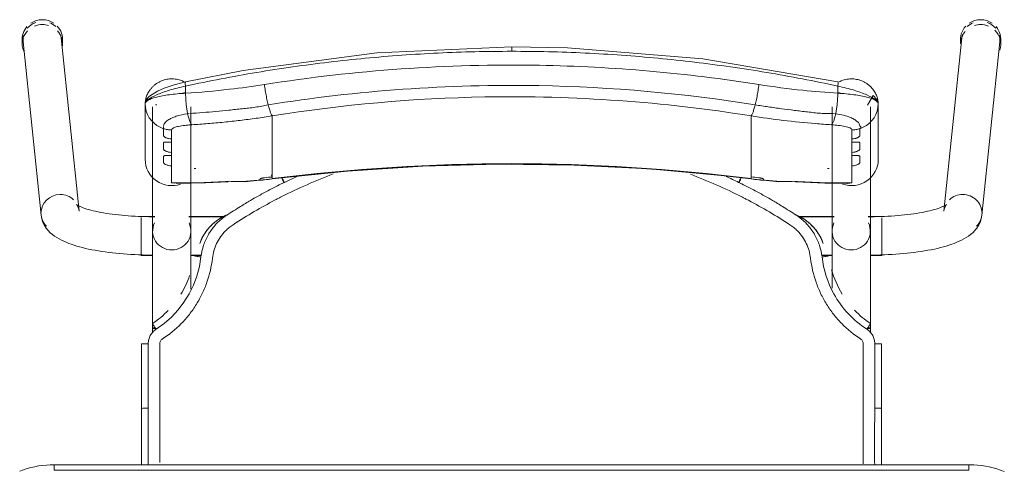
# Model space of a CAD drawing. Header units: metres. Extents: x 3 to 43.5, y -74 to -48.5.
# Tile 148 of 209: x 39.287 to 39.819, y -55.58 to -55.337. Entities that reach past the tile are written whole.
import ezdxf

# ---------------------------------------------------------------- set-up
doc = ezdxf.new("R2010")
doc.units = ezdxf.units.M
doc.layers.add('I-FURN', color=7, linetype='Continuous', lineweight=18)

# ---------------------------------------------------------------- blocks, each defined once
blk = doc.blocks.new('ConjuntoParaAlunoTamanho6 - CJA06_ConjuntoParaAlunoTamanho6-V16-1PAV - FRIGORÍFICA')
at = {"layer": 'I-FURN', "color": 253, "true_color": 0xaaaaaa}
for p, q in [((-0.2643, 0.29456), (-0.2643, 0.29197)), ((-0.2638, 0.29312), (-0.25413, 0.19969)), ((-0.23354, 0.20182), (-0.24321, 0.29526)), ((-0.24254, 0.29197), (-0.24254, 0.29456)), ((0.24321, 0.29526), (0.23354, 0.20182)), ((0.24254, 0.29456), (0.24254, 0.29197)), ((0.25413, 0.19969), (0.2638, 0.29312)), ((0.2643, 0.29197), (0.2643, 0.29456)), ((-0.1979, 0.25969), (-0.1979, 0.22964)), ((-0.19734, 0.2558), (-0.19665, 0.25395)), ((-0.19385, 0.25812), (-0.19385, 0.19097)), ((-0.19207, 0.25896), (-0.19202, 0.25906)), ((-0.19202, 0.25906), (-0.19192, 0.25949)), ((-0.17315, 0.19097), (-0.17315, 0.25812)), ((0.17315, 0.25812), (0.17315, 0.19097)), ((0.19385, 0.19097), (0.19385, 0.25812)), ((0.19685, 0.25395), (0.19754, 0.2558)), ((0.1981, 0.22964), (0.1981, 0.25969)), ((-0.19665, 0.25395), (-0.1957, 0.25221)), ((-0.1957, 0.25221), (-0.19451, 0.25062)), ((-0.17493, 0.25435), (-0.17437, 0.25441)), ((-0.12923, 0.2438), (-0.12923, 0.25317)), ((0.12943, 0.2438), (0.12943, 0.25317)), ((0.17457, 0.25441), (0.17513, 0.25435)), ((0.19471, 0.25062), (0.1959, 0.25221)), ((0.1959, 0.25221), (0.19685, 0.25395)), ((-0.18366, 0.24073), (-0.18366, 0.23904)), ((-0.12923, 0.24214), (-0.12923, 0.2438)), ((-0.12923, 0.24214), (-0.12923, 0.23653)), ((0.12943, 0.24214), (0.12943, 0.2438)), ((0.12943, 0.24214), (0.12943, 0.23653)), ((0.18386, 0.23904), (0.18386, 0.24073)), ((-0.12923, 0.23653), (-0.12923, 0.23486)), ((-0.12923, 0.23486), (-0.12923, 0.22925)), ((0.12943, 0.23653), (0.12943, 0.23486)), ((0.12943, 0.23486), (0.12943, 0.22925)), ((-0.18366, 0.23345), (-0.18366, 0.23176)), ((-0.12923, 0.22925), (-0.12923, 0.22759)), ((0.12943, 0.22759), (0.12943, 0.22925)), ((0.18386, 0.23176), (0.18386, 0.23345)), ((-0.18366, 0.22617), (-0.18366, 0.21701)), ((-0.12923, 0.22759), (-0.12923, 0.22197)), ((0.12943, 0.22759), (0.12943, 0.22197)), ((0.18386, 0.21701), (0.18386, 0.22617)), ((-0.14414, 0.21757), (-0.12926, 0.21915)), ((-0.12923, 0.22197), (-0.12923, 0.22031)), ((-0.11598, 0.22048), (-0.1227, 0.21732)), ((0.12943, 0.22031), (0.12943, 0.22197)), ((0.12946, 0.21915), (0.14434, 0.21757)), ((-0.18366, 0.21701), (-0.1818, 0.21679)), ((0.17944, 0.21689), (0.18173, 0.21678)), ((-0.19271, 0.19894), (-0.2, 0.19894)), ((-0.2, 0.19844), (-0.2, 0.19411)), ((-0.19271, 0.19879), (-0.19385, 0.19879)), ((-0.19385, 0.19879), (-0.19385, 0.19845)), ((-0.19385, 0.19845), (-0.19385, 0.19807)), ((-0.15474, 0.19894), (-0.17429, 0.19894)), ((-0.15494, 0.19879), (-0.17429, 0.19879)), ((0.17429, 0.19894), (0.15474, 0.19894)), ((0.17429, 0.19879), (0.15494, 0.19879)), ((0.2, 0.19894), (0.19271, 0.19894)), ((0.19385, 0.19879), (0.19271, 0.19879)), ((0.19385, 0.19845), (0.19385, 0.19879)), ((0.19385, 0.19764), (0.19385, 0.19845)), ((0.2, 0.1938), (0.2, 0.19814)), ((-0.2, 0.19393), (-0.2, 0.18575)), ((-0.19385, 0.19367), (-0.19385, 0.1916)), ((0.19385, 0.1916), (0.19385, 0.19367)), ((0.2, 0.18573), (0.2, 0.19364)), ((-0.19385, 0.18688), (-0.19385, 0.18582)), ((0.19385, 0.18582), (0.19385, 0.18688)), ((-0.2, 0.18573), (-0.2, 0.17922)), ((-0.19385, 0.18371), (-0.19385, 0.18582)), ((0.19385, 0.18371), (0.19385, 0.18582)), ((0.2, 0.17794), (0.2, 0.1856)), ((-0.2, 0.17916), (-0.2, 0.17794)), ((-0.2, 0.17794), (-0.19377, 0.17794)), ((-0.19385, 0.17809), (-0.19385, 0.17951)), ((-0.17323, 0.17794), (-0.1676, 0.17794)), ((-0.17268, 0.17809), (-0.16757, 0.17809)), ((0.16757, 0.17809), (0.17316, 0.17809)), ((0.1676, 0.17794), (0.17316, 0.17794)), ((0.19377, 0.17794), (0.2, 0.17794)), ((0.19385, 0.17809), (0.19385, 0.17951)), ((-0.19385, 0.13857), (-0.19385, 0.13643)), ((0.19385, 0.13604), (0.19385, 0.13857)), ((-0.19983, 0.13021), (-0.19982, 0.0953)), ((0.19983, 0.13021), (0.19982, 0.0953)), ((-0.19982, 0.06488), (-0.19982, 0.0953)), ((-0.19982, 0.0953), (-0.19982, 0.09529)), ((-0.19623, 0.09556), (-0.19738, 0.09554)), ((0.19982, 0.06497), (0.19982, 0.0953)), ((0.247, 0.06497), (-0.247, 0.06497)), ((-0.247, 0.06497), (-0.247, 0.06197)), ((0.247, 0.06497), (-0.247, 0.06497)), ((0.247, 0.06497), (0.247, 0.06197))]:
    blk.add_line(p, q, dxfattribs=at)
at = {"layer": 'I-FURN', "color": 253, "true_color": 0xaaaaaa, "flags": 128}
for points in [[(0.0001, 0.2904), (-0.07267, 0.28721), (-0.14486, 0.2777), (-0.17603, 0.27161)], [(0.17623, 0.27161), (0.10331, 0.28398), (0.03018, 0.28985), (0.0001, 0.2904)], [(-0.17603, 0.27161), (-0.18218, 0.26997), (-0.18761, 0.26812), (-0.19131, 0.26652), (-0.19557, 0.2639), (-0.19708, 0.26226), (-0.19765, 0.26113), (-0.1979, 0.25971)], [(-0.17607, 0.26928), (-0.17607, 0.26831), (-0.17607, 0.26734), (-0.17607, 0.26637), (-0.17607, 0.2654)], [(0.17627, 0.2654), (0.17627, 0.26637), (0.17627, 0.26734), (0.17627, 0.26831), (0.17627, 0.26928)], [(0.1981, 0.25971), (0.19792, 0.26092), (0.19739, 0.26208), (0.1954, 0.2642), (0.19227, 0.25896)], [(-0.1979, 0.24468), (-0.1979, 0.2522), (-0.1979, 0.25971)], [(-0.1979, 0.25969), (-0.19776, 0.25773), (-0.19734, 0.2558)], [(-0.1979, 0.25969), (-0.1979, 0.25218), (-0.1979, 0.24467), (-0.1979, 0.23715), (-0.1979, 0.22964)], [(0.19754, 0.2558), (0.19796, 0.25773), (0.1981, 0.25969)], [(0.1981, 0.25971), (0.1981, 0.2522), (0.1981, 0.24468)], [(0.1981, 0.22964), (0.1981, 0.23715), (0.1981, 0.24467), (0.1981, 0.25218), (0.1981, 0.25969)], [(-0.19451, 0.25062), (-0.19311, 0.2492), (-0.19152, 0.24799)], [(0.19172, 0.24799), (0.19331, 0.2492), (0.19471, 0.25062)], [(-0.19152, 0.24799), (-0.18977, 0.24701), (-0.1879, 0.24628)], [(-0.1879, 0.24243), (-0.1879, 0.24339), (-0.1879, 0.24435), (-0.1879, 0.24532), (-0.1879, 0.24628)], [(-0.18366, 0.24561), (-0.18366, 0.24439), (-0.18366, 0.24317), (-0.18366, 0.24195), (-0.18366, 0.24073)], [(0.18386, 0.24073), (0.18386, 0.24195), (0.18386, 0.24317), (0.18386, 0.24439), (0.18386, 0.24561)], [(0.1881, 0.24628), (0.18997, 0.24701), (0.19172, 0.24799)], [(0.1881, 0.24628), (0.1881, 0.24532), (0.1881, 0.24435), (0.1881, 0.24339), (0.1881, 0.24243)], [(-0.1879, 0.23515), (-0.1879, 0.23603), (-0.1879, 0.23692), (-0.1879, 0.2378), (-0.1879, 0.23868)], [(-0.18366, 0.23904), (-0.18366, 0.23764), (-0.18366, 0.23624), (-0.18366, 0.23485), (-0.18366, 0.23345)], [(0.18386, 0.23345), (0.18386, 0.23485), (0.18386, 0.23624), (0.18386, 0.23764), (0.18386, 0.23904)], [(0.1881, 0.23868), (0.1881, 0.2378), (0.1881, 0.23692), (0.1881, 0.23603), (0.1881, 0.23515)], [(-0.1879, 0.22787), (-0.1879, 0.22876), (-0.1879, 0.22964), (-0.1879, 0.23052), (-0.1879, 0.23141)], [(-0.18366, 0.23176), (-0.18366, 0.23036), (-0.18366, 0.22897), (-0.18366, 0.22757), (-0.18366, 0.22617)], [(0.18386, 0.22617), (0.18386, 0.22757), (0.18386, 0.22897), (0.18386, 0.23036), (0.18386, 0.23176)], [(0.1881, 0.23141), (0.1881, 0.23052), (0.1881, 0.22964), (0.1881, 0.22876), (0.1881, 0.22787)], [(-0.12926, 0.21915), (-0.08865, 0.22342), (-0.0479, 0.2261), (-0.00707, 0.22717), (0.03376, 0.22666), (0.07455, 0.22454), (0.11521, 0.22083), (0.12946, 0.21915)], [(-0.1359, 0.2187), (-0.1359, 0.21878), (-0.1359, 0.21886), (-0.1359, 0.21893), (-0.1359, 0.21901)], [(-0.12923, 0.22031), (-0.12923, 0.22007), (-0.12923, 0.21984), (-0.12923, 0.21961), (-0.12923, 0.21937)], [(0.12943, 0.21937), (0.12943, 0.21961), (0.12943, 0.21984), (0.12943, 0.22007), (0.12943, 0.22031)], [(0.1361, 0.21901), (0.1361, 0.21893), (0.1361, 0.21886), (0.1361, 0.21878), (0.1361, 0.2187)], [(-0.18111, 0.21677), (-0.16533, 0.21701), (-0.15331, 0.21761)], [(0.15351, 0.21761), (0.16928, 0.2169), (0.18131, 0.21677)], [(0.18173, 0.21678), (0.18279, 0.21686), (0.18386, 0.21701)], [(-0.23354, 0.20182), (-0.23373, 0.20287), (-0.23403, 0.20376), (-0.23437, 0.20445), (-0.23469, 0.20492), (-0.23492, 0.20521), (-0.23505, 0.20534), (-0.23507, 0.20536)], [(-0.23507, 0.20536), (-0.23501, 0.20531), (-0.23482, 0.20518), (-0.23451, 0.20499), (-0.23408, 0.20476), (-0.23355, 0.20449), (-0.23291, 0.2042), (-0.23217, 0.20389), (-0.23133, 0.20358), (-0.23041, 0.20326), (-0.22941, 0.20294), (-0.22832, 0.20262), (-0.22717, 0.2023), (-0.22594, 0.20199), (-0.22464, 0.20169), (-0.22328, 0.2014), (-0.22186, 0.20112), (-0.22039, 0.20086), (-0.21886, 0.2006), (-0.21729, 0.20036), (-0.21567, 0.20014), (-0.214, 0.19993), (-0.2123, 0.19973), (-0.21057, 0.19956), (-0.2088, 0.1994), (-0.207, 0.19926), (-0.20518, 0.19913), (-0.20334, 0.19903), (-0.20148, 0.19894), (-0.19961, 0.19888), (-0.19772, 0.19883), (-0.19583, 0.1988), (-0.19394, 0.19879), (-0.19385, 0.19879)], [(0.23507, 0.20536), (0.23501, 0.20531), (0.23482, 0.20518), (0.23451, 0.20499), (0.23408, 0.20476), (0.23355, 0.20449), (0.23291, 0.2042), (0.23217, 0.20389), (0.23133, 0.20358), (0.23041, 0.20326), (0.22941, 0.20294), (0.22832, 0.20262), (0.22717, 0.2023), (0.22594, 0.20199), (0.22464, 0.20169), (0.22328, 0.2014), (0.22186, 0.20112), (0.22039, 0.20086), (0.21886, 0.2006), (0.21729, 0.20036), (0.21567, 0.20014), (0.214, 0.19993), (0.2123, 0.19973), (0.21057, 0.19956), (0.2088, 0.1994), (0.207, 0.19926), (0.20518, 0.19913), (0.20334, 0.19903), (0.20148, 0.19894), (0.19961, 0.19888), (0.19772, 0.19883), (0.19583, 0.1988), (0.19394, 0.19879), (0.19385, 0.19879)], [(0.23354, 0.20182), (0.23373, 0.20287), (0.23403, 0.20376), (0.23437, 0.20445), (0.23469, 0.20492), (0.23492, 0.20521), (0.23505, 0.20534), (0.23507, 0.20536)], [(-0.25413, 0.19969), (-0.25375, 0.19762), (-0.25311, 0.19572), (-0.25226, 0.19403), (-0.25129, 0.19256), (-0.25023, 0.19128), (-0.24913, 0.19017), (-0.24799, 0.18919), (-0.24683, 0.18832), (-0.24563, 0.18753), (-0.24441, 0.18681), (-0.24316, 0.18615), (-0.24188, 0.18553), (-0.24055, 0.18496), (-0.23919, 0.18441), (-0.23778, 0.1839), (-0.23633, 0.18341), (-0.23483, 0.18295), (-0.2333, 0.18251), (-0.23171, 0.1821), (-0.23008, 0.1817), (-0.22841, 0.18133), (-0.2267, 0.18098), (-0.22495, 0.18064), (-0.22315, 0.18033), (-0.22132, 0.18004), (-0.21946, 0.17976), (-0.21756, 0.17951), (-0.21562, 0.17928), (-0.21366, 0.17906), (-0.21168, 0.17887), (-0.20967, 0.1787), (-0.20763, 0.17855), (-0.20558, 0.17842), (-0.20352, 0.17831), (-0.20144, 0.17823), (-0.19935, 0.17816), (-0.19725, 0.17811), (-0.19515, 0.17809), (-0.19385, 0.17809)], [(0.25413, 0.19969), (0.25375, 0.19762), (0.25311, 0.19572), (0.25226, 0.19403), (0.25129, 0.19256), (0.25023, 0.19128), (0.24913, 0.19017), (0.24799, 0.18919), (0.24683, 0.18832), (0.24563, 0.18753), (0.24441, 0.18681), (0.24316, 0.18615), (0.24188, 0.18553), (0.24055, 0.18496), (0.23919, 0.18441), (0.23778, 0.1839), (0.23633, 0.18341), (0.23483, 0.18295), (0.2333, 0.18251), (0.23171, 0.1821), (0.23008, 0.1817), (0.22841, 0.18133), (0.2267, 0.18098), (0.22495, 0.18064), (0.22315, 0.18033), (0.22132, 0.18004), (0.21946, 0.17976), (0.21756, 0.17951), (0.21562, 0.17928), (0.21366, 0.17906), (0.21168, 0.17887), (0.20967, 0.1787), (0.20763, 0.17855), (0.20558, 0.17842), (0.20352, 0.17831), (0.20144, 0.17823), (0.19935, 0.17816), (0.19725, 0.17811), (0.19515, 0.17809), (0.19385, 0.17809)], [(-0.19385, 0.13857), (-0.19385, 0.14057), (-0.19385, 0.14257), (-0.19385, 0.14457), (-0.19385, 0.14656), (-0.19385, 0.14855), (-0.19385, 0.15053), (-0.19385, 0.15249), (-0.19385, 0.15444), (-0.19385, 0.15637), (-0.19385, 0.15827), (-0.19385, 0.16015), (-0.19385, 0.162), (-0.19385, 0.16382), (-0.19385, 0.1656), (-0.19385, 0.16735), (-0.19385, 0.16905), (-0.19385, 0.17071), (-0.19385, 0.17233), (-0.19385, 0.1739), (-0.19385, 0.17541), (-0.19385, 0.17687), (-0.19385, 0.17828), (-0.19385, 0.17963), (-0.19385, 0.18092), (-0.19385, 0.18215), (-0.19385, 0.18331), (-0.19385, 0.18441), (-0.19385, 0.18544), (-0.19385, 0.1864), (-0.19385, 0.18729), (-0.19385, 0.1881), (-0.19385, 0.18885), (-0.19385, 0.18951), (-0.19385, 0.19011), (-0.19385, 0.19062), (-0.19385, 0.19097)], [(-0.17315, 0.19097), (-0.17315, 0.19051), (-0.17315, 0.18998), (-0.17315, 0.18937), (-0.17315, 0.18869), (-0.17315, 0.18793), (-0.17315, 0.1871), (-0.17315, 0.18619), (-0.17315, 0.18522), (-0.17315, 0.18417), (-0.17315, 0.18306), (-0.17315, 0.18188), (-0.17315, 0.18064), (-0.17315, 0.17934), (-0.17315, 0.17798), (-0.17315, 0.17656), (-0.17315, 0.17508), (-0.17315, 0.17355), (-0.17315, 0.17198), (-0.17315, 0.17035), (-0.17315, 0.16868), (-0.17315, 0.16696), (-0.17315, 0.16521), (-0.17315, 0.16342), (-0.17315, 0.16159), (-0.17315, 0.15974)], [(0.17315, 0.16015), (0.17315, 0.162), (0.17315, 0.16382), (0.17315, 0.1656), (0.17315, 0.16735), (0.17315, 0.16905), (0.17315, 0.17071), (0.17315, 0.17233), (0.17315, 0.1739), (0.17315, 0.17541), (0.17315, 0.17687), (0.17315, 0.17828), (0.17315, 0.17963), (0.17315, 0.18092), (0.17315, 0.18215), (0.17315, 0.18331), (0.17315, 0.18441), (0.17315, 0.18544), (0.17315, 0.1864), (0.17315, 0.18729), (0.17315, 0.1881), (0.17315, 0.18885), (0.17315, 0.18951), (0.17315, 0.19011), (0.17315, 0.19062), (0.17315, 0.19097)], [(0.19385, 0.19097), (0.19385, 0.19051), (0.19385, 0.18998), (0.19385, 0.18937), (0.19385, 0.18869), (0.19385, 0.18793), (0.19385, 0.1871), (0.19385, 0.18619), (0.19385, 0.18522), (0.19385, 0.18417), (0.19385, 0.18306), (0.19385, 0.18188), (0.19385, 0.18064), (0.19385, 0.17934), (0.19385, 0.17798), (0.19385, 0.17656), (0.19385, 0.17508), (0.19385, 0.17355), (0.19385, 0.17198), (0.19385, 0.17035), (0.19385, 0.16868), (0.19385, 0.16696), (0.19385, 0.16521), (0.19385, 0.16342), (0.19385, 0.16159), (0.19385, 0.15974), (0.19385, 0.15785), (0.19385, 0.15594), (0.19385, 0.15401), (0.19385, 0.15206), (0.19385, 0.15009), (0.19385, 0.14811), (0.19385, 0.14612), (0.19385, 0.14413), (0.19385, 0.14213), (0.19385, 0.14013), (0.19385, 0.13857)], [(-0.16841, 0.18438), (-0.16841, 0.18437), (-0.16841, 0.18435), (-0.16841, 0.18434), (-0.16841, 0.18432)], [(0.16841, 0.18432), (0.16841, 0.18434), (0.16841, 0.18435), (0.16841, 0.18437), (0.16841, 0.18438)], [(-0.16774, 0.17706), (-0.16861, 0.17188), (-0.16997, 0.16679), (-0.17181, 0.16185), (-0.17415, 0.15713), (-0.17693, 0.15265), (-0.18013, 0.14846), (-0.18374, 0.14461), (-0.18771, 0.14113), (-0.19199, 0.13805)], [(-0.19623, 0.13025), (-0.19623, 0.12331), (-0.19623, 0.11637), (-0.19623, 0.10942), (-0.19623, 0.10249), (-0.19623, 0.09556)], [(0.19623, 0.13025), (0.19623, 0.12639), (0.19623, 0.12254), (0.19623, 0.11868), (0.19623, 0.11483), (0.19623, 0.11097), (0.19623, 0.10712), (0.19623, 0.10327), (0.19623, 0.09941), (0.19623, 0.09556)], [(-0.19738, 0.09554), (-0.19841, 0.0955), (-0.1992, 0.09544), (-0.19969, 0.09537), (-0.19982, 0.0953)], [(-0.247, 0.06497), (-0.24912, 0.06492), (-0.25124, 0.0648), (-0.25334, 0.06459), (-0.25544, 0.06429), (-0.25753, 0.06391), (-0.2596, 0.06345), (-0.26165, 0.0629), (-0.26367, 0.06228), (-0.26567, 0.06157)], [(0.2662, 0.06136), (0.26421, 0.06209), (0.2622, 0.06274), (0.26015, 0.06331), (0.25809, 0.06379), (0.25601, 0.0642), (0.25391, 0.06451), (0.25181, 0.06475), (0.24969, 0.0649), (0.24757, 0.06496), (0.247, 0.06497)], [(0.247, 0.06197), (0.1235, 0.06197), (0, 0.06197), (-0.1235, 0.06197), (-0.247, 0.06197)], [(-0.247, 0.06197), (-0.1235, 0.06197), (0, 0.06197), (0.1235, 0.06197), (0.247, 0.06197)]]:
    blk.add_lwpolyline(points, dxfattribs=at)
at = {"layer": 'I-FURN', "color": 253, "true_color": 0xaaaaaa}
for centre, major_axis, ratio, start_param, end_param in [((-0.25351, 0.29419), (0.01029, 0.00107), 0.967158, 1.815725, 2.361641), ((-0.25342, 0.29456), (0.01088, 0), 0.965926, 1.570796, 2.185058), ((-0.25342, 0.29456), (0.01088, 0), 0.965926, 0.959427, 1.570796), ((-0.25351, 0.29419), (0.01029, 0.00107), 0.967158, 0.685592, 1.060105), ((0.25351, 0.29419), (-0.01029, 0.00107), 0.967158, 5.223081, 5.597593), ((0.25342, 0.29456), (0.01088, 0), 0.965926, 1.570796, 2.182166), ((0.25342, 0.29456), (-0.01088, 0), 0.965926, 4.098128, 4.712389), ((0.25351, 0.29419), (-0.01029, 0.00107), 0.967158, 3.921544, 4.46746), ((-0.25342, 0.29197), (0.01088, 0), 0.965926, 2.404268, 3.526261), ((-0.25342, 0.29456), (0.01088, 0), 0.965926, 2.438822, 3.243525), ((-0.25342, 0.29197), (0.01088, 0), 0.965926, 1.570796, 1.965237), ((-0.25342, 0.29197), (0.01088, 0), 0.965926, 1.257624, 1.559899), ((-0.25342, 0.29456), (0.01088, 0), 0.965926, 6.170166, 7.020457), ((-0.25342, 0.29197), (0.01088, 0), 0.965926, 6.182855, 7.015454), ((0.25342, 0.29456), (0.01088, 0), 0.965926, 2.404321, 3.312013), ((0.25342, 0.29197), (0.01088, 0), 0.965926, 2.446266, 3.141593), ((0.25342, 0.29197), (0.01088, 0), 0.965926, 1.581694, 1.883969), ((0.25342, 0.29197), (0.01088, 0), 0.965926, 1.176355, 1.570796), ((0.25342, 0.29197), (0.01088, 0), 0.965926, 5.959867, 7.062609), ((0.25342, 0.29456), (0.01088, 0), 0.965926, 6.052088, 6.985956), ((-0.25351, 0.29419), (0.01029, 0.00107), 0.967158, 2.780211, 3.141593), ((-0.25351, 0.29419), (0.01029, 0.00107), 0.967158, 6.18338, 6.464028), ((0.25351, 0.29419), (-0.01029, 0.00107), 0.967158, 6.102343, 6.382991), ((0.25351, 0.29419), (-0.01029, 0.00107), 0.967158, 3.141593, 3.502975), ((-0.1835, 0.22964), (-0.0144, 0), 0.978148, 0, 1.909658), ((0.0001, -0.77159), (1.0211, 0), 0.978148, 1.443771, 1.697822), ((0.0001, -0.77117), (1.0209, 0), 0.978148, 1.443771, 1.697822), ((0.1837, 0.22964), (0.0144, 0), 0.978148, 4.362105, 6.283185), ((-0.17927, 0.60128), (0.385, 0), 0.978148, 4.732926, 4.735013), ((0.17947, 0.60128), (0.385, 0), 0.978148, 4.689765, 4.691852), ((-0.17927, 0.60263), (0.395, 0), 0.978148, 4.801491, 4.822541), ((-0.17927, 0.60356), (0.395, 0), 0.978148, 4.828782, 4.839414), ((-0.17927, 0.60221), (0.3948, 0), 0.978148, 4.828842, 4.839414), ((-0.1305, 0.22908), (-0.00124, 0.00992), 0.026339, 2.463316, 2.789234), ((0.17947, 0.60356), (0.395, 0), 0.978148, 4.585364, 4.595996), ((0.17947, 0.60221), (0.3948, 0), 0.978148, 4.585364, 4.595936), ((0.17947, 0.60263), (0.395, 0), 0.978148, 4.602237, 4.623287), ((-0.17927, 0.60336), (0.395, 0), 0.978148, 4.701279, 4.780293), ((-0.14501, 0.22754), (-0.00087, 0.00996), 0.018501, 2.957526, 3.350225), ((0.14521, 0.22754), (0.00087, 0.00996), 0.018501, 2.93296, 3.325659), ((0.17947, 0.60336), (0.395, 0), 0.978148, 4.644485, 4.723499), ((-0.24383, 0.20075), (0.01029, 0.00107), 0.967158, 1.470991, 3.041787), ((-0.24383, 0.20075), (0.01029, 0.00107), 0.967158, 0.685592, 1.470991), ((0.24383, 0.20075), (-0.01029, 0.00107), 0.967158, 4.812195, 5.597593), ((0.24383, 0.20075), (-0.01029, 0.00107), 0.967158, 3.241398, 4.812195), ((-0.24383, 0.20075), (0.01029, 0.00107), 0.967158, 3.041787, 3.827185), ((0.24383, 0.20075), (-0.01029, 0.00107), 0.967158, 2.456, 3.241398), ((-0.1835, 0.19097), (0.01035, 0), 0.978148, 2.686587, 4.712389), ((-0.1835, 0.19097), (0.01035, 0), 0.978148, 4.712389, 6.738191), ((0.1835, 0.19097), (0.01035, 0), 0.978148, 2.686587, 4.712389), ((0.1835, 0.19097), (0.01035, 0), 0.978148, 4.712389, 6.738191), ((-0.1835, 0.13857), (0.01035, 0), 0.069756, 2.648425, 3.665191), ((0.1835, 0.13857), (0.01035, 0), 0.069756, 5.759587, 6.776353)]:
    blk.add_ellipse(centre, major_axis=major_axis, ratio=ratio, start_param=start_param, end_param=end_param, dxfattribs=at)
for points in [[(-0.01972, 0.28779), (-0.02633, 0.28763), (-0.03293, 0.2874), (-0.03953, 0.28708)], [(0.0001, 0.28802), (-0.00651, 0.28802), (-0.01312, 0.28795), (-0.01972, 0.28779)], [(0.0001, 0.29036), (0.0001, 0.29029), (0.0001, 0.29001), (0.0001, 0.28916), (0.0001, 0.28841), (0.0001, 0.28802)], [(0.01992, 0.28779), (0.01332, 0.28795), (0.00671, 0.28802), (0.0001, 0.28802)], [(0.03973, 0.28708), (0.03313, 0.2874), (0.02653, 0.28763), (0.01992, 0.28779)], [(-0.09864, 0.28217), (-0.10517, 0.28139), (-0.11169, 0.28054), (-0.11819, 0.27961)], [(-0.07901, 0.28427), (-0.08557, 0.28365), (-0.09211, 0.28295), (-0.09864, 0.28217)], [(-0.05929, 0.28591), (-0.06588, 0.28544), (-0.07245, 0.28489), (-0.07901, 0.28427)], [(-0.03953, 0.28708), (-0.04612, 0.28677), (-0.05271, 0.28638), (-0.05929, 0.28591)], [(0.0595, 0.28591), (0.05292, 0.28638), (0.04633, 0.28677), (0.03973, 0.28708)], [(0.07921, 0.28427), (0.07265, 0.28489), (0.06608, 0.28544), (0.0595, 0.28591)], [(0.09885, 0.28217), (0.09232, 0.28294), (0.08577, 0.28365), (0.07921, 0.28427)], [(0.11839, 0.27961), (0.11189, 0.28054), (0.10538, 0.28139), (0.09885, 0.28217)], [(-0.13762, 0.27661), (-0.14407, 0.27553), (-0.15051, 0.27438), (-0.15692, 0.27316)], [(-0.11819, 0.27961), (-0.12468, 0.27869), (-0.13116, 0.27768), (-0.13762, 0.27661)], [(0.13782, 0.27661), (0.13136, 0.27768), (0.12489, 0.27868), (0.11839, 0.27961)], [(0.15712, 0.27316), (0.15071, 0.27438), (0.14427, 0.27553), (0.13782, 0.27661)], [(-0.15692, 0.27316), (-0.16332, 0.27194), (-0.16971, 0.27065), (-0.17607, 0.26928)], [(0.17627, 0.26928), (0.16991, 0.27065), (0.16353, 0.27194), (0.15712, 0.27316)], [(0.17627, 0.26928), (0.17633, 0.26966), (0.17642, 0.27037), (0.17644, 0.2712), (0.17636, 0.27149), (0.1763, 0.27156)], [(-0.13346, 0.2701), (-0.13339, 0.26956), (-0.13324, 0.26848), (-0.133, 0.26684), (-0.13272, 0.2652), (-0.13242, 0.26359), (-0.13211, 0.26203), (-0.13178, 0.26053), (-0.13155, 0.25959), (-0.13144, 0.25914)], [(0.13164, 0.25914), (0.13175, 0.25959), (0.13198, 0.26053), (0.13231, 0.26203), (0.13262, 0.26359), (0.13292, 0.2652), (0.1332, 0.26684), (0.13344, 0.26848), (0.13359, 0.26956), (0.13366, 0.2701)], [(-0.17607, 0.2654), (-0.17914, 0.26523), (-0.18504, 0.2647), (-0.19219, 0.26337), (-0.19682, 0.26165), (-0.1979, 0.26035), (-0.1979, 0.25969)], [(-0.17609, 0.26577), (-0.1767, 0.26561), (-0.17731, 0.26545), (-0.17791, 0.26528)], [(-0.17607, 0.2654), (-0.17606, 0.26498), (-0.17604, 0.26413), (-0.17598, 0.26285), (-0.1759, 0.26156), (-0.17579, 0.26028), (-0.17566, 0.25902), (-0.17551, 0.25778), (-0.17533, 0.25659), (-0.17514, 0.25544), (-0.175, 0.25471), (-0.17493, 0.25435)], [(0.17513, 0.25435), (0.1752, 0.25471), (0.17534, 0.25544), (0.17553, 0.25659), (0.17571, 0.25778), (0.17586, 0.25902), (0.17599, 0.26028), (0.1761, 0.26156), (0.17618, 0.26285), (0.17624, 0.26413), (0.17626, 0.26498), (0.17627, 0.2654)], [(0.1981, 0.25969), (0.1981, 0.26035), (0.19703, 0.26165), (0.19239, 0.26338), (0.18523, 0.2647), (0.17934, 0.26523), (0.17627, 0.2654)], [(0.17811, 0.26528), (0.17751, 0.26545), (0.1769, 0.26561), (0.17629, 0.26577)], [(-0.12923, 0.25317), (-0.12932, 0.25327), (-0.1295, 0.25353), (-0.1298, 0.25409), (-0.13011, 0.25481), (-0.13044, 0.25568), (-0.13077, 0.2567), (-0.1311, 0.25786), (-0.13133, 0.2587), (-0.13144, 0.25914)], [(0.12943, 0.25317), (0.12952, 0.25327), (0.1297, 0.25353), (0.13, 0.25409), (0.13031, 0.25481), (0.13064, 0.25568), (0.13097, 0.2567), (0.1313, 0.25786), (0.13153, 0.2587), (0.13164, 0.25914)], [(-0.17493, 0.25435), (-0.17484, 0.25392), (-0.17465, 0.25308), (-0.17435, 0.25195), (-0.17403, 0.25093), (-0.17369, 0.25006), (-0.17335, 0.24934), (-0.173, 0.24877), (-0.17277, 0.2485), (-0.17265, 0.2484)], [(-0.15095, 0.25026), (-0.1524, 0.2501), (-0.15385, 0.24995), (-0.1553, 0.2498)], [(-0.14661, 0.25076), (-0.14806, 0.25058), (-0.14951, 0.25042), (-0.15095, 0.25026)], [(-0.14226, 0.2513), (-0.14371, 0.25111), (-0.14516, 0.25093), (-0.14661, 0.25076)], [(0.1732, 0.2488), (0.17332, 0.24896), (0.17355, 0.24934), (0.17389, 0.25006), (0.17423, 0.25093), (0.17455, 0.25195), (0.17485, 0.25308), (0.17504, 0.25392), (0.17513, 0.25435)], [(-0.1879, 0.24738), (-0.1879, 0.24751), (-0.1879, 0.24764), (-0.1879, 0.24778)], [(-0.1879, 0.24628), (-0.18756, 0.24617), (-0.18687, 0.24599), (-0.18581, 0.24578), (-0.18474, 0.24565), (-0.18402, 0.24561), (-0.18366, 0.24561)], [(-0.16398, 0.24902), (-0.16687, 0.24878), (-0.16977, 0.24858), (-0.17265, 0.2484)], [(-0.15964, 0.24939), (-0.16109, 0.24926), (-0.16254, 0.24913), (-0.16398, 0.24902)], [(-0.1553, 0.2498), (-0.15675, 0.24966), (-0.15819, 0.24952), (-0.15964, 0.24939)], [(0.17285, 0.2484), (0.17296, 0.24849), (0.17306, 0.24861), (0.17316, 0.24875)], [(0.18386, 0.24561), (0.18422, 0.24561), (0.18494, 0.24565), (0.18601, 0.24578), (0.18707, 0.24599), (0.18776, 0.24617), (0.1881, 0.24628)], [(-0.1359, 0.21901), (-0.1359, 0.21905), (-0.13586, 0.21912), (-0.13573, 0.21923), (-0.13549, 0.21935), (-0.13518, 0.21946), (-0.13479, 0.21957), (-0.13436, 0.21967), (-0.1339, 0.21974), (-0.13357, 0.21979), (-0.1334, 0.21981)], [(-0.13585, 0.2186), (-0.13587, 0.21862), (-0.13589, 0.21865), (-0.1359, 0.21868), (-0.1359, 0.2187)], [(-0.09625, 0.22184), (-0.10584, 0.21825), (-0.1152, 0.21414), (-0.12434, 0.2095)], [(-0.12335, 0.21813), (-0.12356, 0.21856), (-0.12377, 0.21898), (-0.12395, 0.21936)], [(-0.12289, 0.21723), (-0.12304, 0.21753), (-0.12319, 0.21783), (-0.12334, 0.21813)], [(0.12434, 0.2095), (0.11529, 0.21408), (0.10607, 0.21814), (0.09666, 0.22168)], [(0.11594, 0.2205), (0.11821, 0.21947), (0.12046, 0.21841), (0.1227, 0.21732)], [(0.1227, 0.21732), (0.12291, 0.21776), (0.12336, 0.21866), (0.12377, 0.21945), (0.12395, 0.2198)], [(0.12334, 0.21813), (0.12319, 0.21783), (0.12304, 0.21753), (0.12289, 0.21723)], [(0.12395, 0.21936), (0.12377, 0.21898), (0.12356, 0.21856), (0.12335, 0.21813)], [(0.1336, 0.21981), (0.13377, 0.21979), (0.1341, 0.21974), (0.13456, 0.21967), (0.13499, 0.21957), (0.13538, 0.21946), (0.13569, 0.21935), (0.13593, 0.21923), (0.13606, 0.21912), (0.1361, 0.21905), (0.1361, 0.21901)], [(0.1361, 0.2187), (0.1361, 0.21868), (0.13609, 0.21865), (0.13607, 0.21862), (0.13605, 0.2186)], [(-0.15397, 0.21772), (-0.15349, 0.21752), (-0.153, 0.21758), (-0.15247, 0.21788)], [(-0.15247, 0.21788), (-0.15113, 0.21782), (-0.1484, 0.21775), (-0.14556, 0.21776), (-0.14412, 0.21779)], [(-0.12436, 0.21651), (-0.12717, 0.21512), (-0.13276, 0.21224), (-0.13826, 0.20916), (-0.14098, 0.20758)], [(-0.1227, 0.21732), (-0.12297, 0.21719), (-0.12353, 0.21692), (-0.12408, 0.21665), (-0.12436, 0.21651)], [(0.12436, 0.21651), (0.12408, 0.21665), (0.12353, 0.21692), (0.12297, 0.21719), (0.1227, 0.21732)], [(0.14098, 0.20758), (0.13826, 0.20916), (0.13276, 0.21224), (0.12717, 0.21512), (0.12436, 0.21651)], [(0.14432, 0.21779), (0.14576, 0.21776), (0.1486, 0.21775), (0.15133, 0.21782), (0.15267, 0.21788)], [(0.15267, 0.21788), (0.1532, 0.21758), (0.15369, 0.21752), (0.15417, 0.21772)], [(-0.12798, 0.20762), (-0.13157, 0.20574), (-0.13889, 0.20168), (-0.14651, 0.19698), (-0.1504, 0.19445)], [(-0.14098, 0.20758), (-0.14188, 0.20704), (-0.14368, 0.20597), (-0.14546, 0.20487), (-0.14635, 0.20432)], [(-0.12434, 0.2095), (-0.12494, 0.2092), (-0.12615, 0.20858), (-0.12737, 0.20794), (-0.12798, 0.20762)], [(0.12798, 0.20762), (0.12738, 0.20794), (0.12617, 0.20857), (0.12495, 0.20919), (0.12434, 0.2095)], [(0.1504, 0.19445), (0.14673, 0.19684), (0.13935, 0.20142), (0.13181, 0.20561), (0.12798, 0.20762)], [(0.14635, 0.20432), (0.14546, 0.20487), (0.14368, 0.20597), (0.14188, 0.20704), (0.14098, 0.20758)], [(-0.14638, 0.20431), (-0.14762, 0.20355), (-0.1501, 0.202), (-0.15256, 0.20043), (-0.15378, 0.19963)], [(0.15378, 0.19963), (0.15256, 0.20043), (0.1501, 0.202), (0.14762, 0.20355), (0.14638, 0.20431)], [(-0.16501, 0.19076), (-0.16447, 0.19151), (-0.16331, 0.19295), (-0.16135, 0.19493), (-0.15919, 0.19669), (-0.15764, 0.19771), (-0.15683, 0.19818)], [(-0.15378, 0.19963), (-0.1555, 0.19851), (-0.15869, 0.19594), (-0.16134, 0.1928), (-0.1625, 0.1911)], [(-0.1568, 0.1982), (-0.15587, 0.19874), (-0.15495, 0.1992), (-0.15406, 0.19958)], [(0.15863, 0.1971), (0.15703, 0.19822), (0.15531, 0.19916), (0.1535, 0.1999)], [(0.15374, 0.19972), (0.15472, 0.19931), (0.15575, 0.19881), (0.1568, 0.1982)], [(0.1625, 0.1911), (0.16134, 0.1928), (0.15869, 0.19594), (0.1555, 0.19851), (0.15378, 0.19963)], [(-0.1504, 0.19445), (-0.15113, 0.19396), (-0.15256, 0.19293), (-0.15386, 0.19174), (-0.15448, 0.19112)], [(0.15448, 0.19112), (0.15386, 0.19174), (0.15256, 0.19292), (0.15114, 0.19396), (0.1504, 0.19445)], [(-0.16371, 0.18924), (-0.16479, 0.18738), (-0.16656, 0.18343), (-0.1675, 0.1792), (-0.16774, 0.17706)], [(-0.1625, 0.1911), (-0.16271, 0.1908), (-0.16313, 0.19018), (-0.16352, 0.18955), (-0.16371, 0.18924)], [(-0.15448, 0.19112), (-0.15645, 0.18912), (-0.15969, 0.18452), (-0.16124, 0.17915), (-0.16156, 0.17636)], [(0.16156, 0.17636), (0.16124, 0.17915), (0.15968, 0.18454), (0.15645, 0.18912), (0.15448, 0.19112)], [(0.16371, 0.18924), (0.16352, 0.18955), (0.16313, 0.19018), (0.16271, 0.1908), (0.1625, 0.1911)], [(0.16774, 0.17706), (0.1675, 0.1792), (0.16656, 0.18343), (0.16479, 0.18738), (0.16371, 0.18924)], [(0.16501, 0.19076), (0.16537, 0.19026), (0.16604, 0.18925), (0.16695, 0.18767), (0.16775, 0.18603), (0.1682, 0.1849), (0.16841, 0.18432)], [(-0.16774, 0.17706), (-0.16823, 0.17712), (-0.16921, 0.17725), (-0.17046, 0.17746), (-0.17128, 0.17766), (-0.17147, 0.17776), (-0.17146, 0.1778)], [(0.17146, 0.1778), (0.17147, 0.17776), (0.17128, 0.17766), (0.17046, 0.17746), (0.16921, 0.17725), (0.16823, 0.17712), (0.16774, 0.17706)], [(-0.17391, 0.16699), (-0.17512, 0.16348), (-0.17671, 0.16011), (-0.17864, 0.15696)], [(0.1786, 0.15703), (0.1761, 0.16112), (0.17419, 0.16558), (0.17293, 0.1702)], [(-0.1854, 0.14823), (-0.18797, 0.14558), (-0.19084, 0.14321), (-0.19391, 0.14119)], [(0.19391, 0.14119), (0.19084, 0.14321), (0.18795, 0.1456), (0.18537, 0.14827)], [(-0.19391, 0.14119), (-0.19393, 0.14119), (-0.19385, 0.14103), (-0.19344, 0.14033), (-0.19278, 0.13928), (-0.19225, 0.13846), (-0.19199, 0.13805)], [(0.19199, 0.13805), (0.19225, 0.13846), (0.19278, 0.13928), (0.19344, 0.14033), (0.19385, 0.14103), (0.19393, 0.14119), (0.19391, 0.14119)], [(-0.19199, 0.13805), (-0.19265, 0.13762), (-0.19383, 0.13663), (-0.19519, 0.13473), (-0.19604, 0.13255), (-0.19622, 0.13104), (-0.19623, 0.13025)], [(0.19623, 0.13025), (0.19622, 0.13104), (0.19604, 0.13255), (0.19519, 0.13473), (0.19383, 0.13663), (0.19265, 0.13762), (0.19199, 0.13805)], [(-0.19623, 0.13025), (-0.19672, 0.13025), (-0.1977, 0.13025), (-0.19891, 0.13024), (-0.19969, 0.13022), (-0.19984, 0.13021), (-0.19982, 0.1302)], [(-0.19982, 0.12147), (-0.19982, 0.12438), (-0.19982, 0.12729), (-0.19982, 0.1302)], [(-0.19982, 0.1302), (-0.19982, 0.12438), (-0.19982, 0.11273), (-0.19982, 0.1011), (-0.19982, 0.09529)], [(-0.18863, 0.13277), (-0.18884, 0.13263), (-0.18922, 0.13231), (-0.18966, 0.1317), (-0.18994, 0.13099), (-0.19, 0.1305), (-0.19, 0.13025)], [(0.19, 0.13025), (0.19, 0.1305), (0.18994, 0.13099), (0.18966, 0.1317), (0.18922, 0.13231), (0.18884, 0.13263), (0.18863, 0.13277)], [(0.19, 0.09555), (0.19, 0.09868), (0.19, 0.10482), (0.19, 0.11314), (0.19, 0.12173), (0.19, 0.1274), (0.19, 0.13025)], [(0.19982, 0.1302), (0.19984, 0.13021), (0.19969, 0.13022), (0.19891, 0.13024), (0.1977, 0.13025), (0.19672, 0.13025), (0.19623, 0.13025)], [(0.19982, 0.1302), (0.19982, 0.12729), (0.19982, 0.12438), (0.19982, 0.12147)], [(0.19982, 0.09529), (0.19982, 0.1011), (0.19982, 0.11273), (0.19982, 0.12438), (0.19982, 0.1302)], [(-0.19982, 0.09528), (-0.19982, 0.1011), (-0.19982, 0.10691), (-0.19982, 0.11273)], [(0.19982, 0.11273), (0.19982, 0.10691), (0.19982, 0.1011), (0.19982, 0.09528)], [(-0.19982, 0.09529), (-0.19982, 0.08515), (-0.19982, 0.07502), (-0.19982, 0.06488)], [(0.19623, 0.09556), (0.19662, 0.09556), (0.19701, 0.09556), (0.19738, 0.09555)], [(0.19738, 0.09555), (0.19775, 0.09554), (0.1981, 0.09553), (0.19841, 0.09551)], [(0.19982, 0.0953), (0.19982, 0.0953), (0.19982, 0.09529), (0.19982, 0.09529)], [(0.19982, 0.06497), (0.19982, 0.07507), (0.19982, 0.08518), (0.19982, 0.09529)], [(-0.19982, 0.06488), (-0.19982, 0.06837), (-0.19982, 0.07185), (-0.19982, 0.07534)], [(0.19982, 0.07534), (0.19982, 0.07188), (0.19982, 0.06842), (0.19982, 0.06497)]]:
    blk.add_open_spline(points, degree=3, dxfattribs=at)
for points, knots in [([(-0.13346, 0.2701), (-0.0847, 0.2778), (0.00519, 0.28415), (0.09466, 0.27626), (0.13366, 0.2701)], [-1, -1, -1, -1, -0.444444, 0, 0, 0, 0]), ([(-0.1979, 0.25971), (-0.1979, 0.26019), (-0.19783, 0.26127), (-0.19747, 0.26287), (-0.19695, 0.2643), (-0.19642, 0.26543), (-0.19585, 0.26637), (-0.19534, 0.26711), (-0.19492, 0.26766), (-0.19447, 0.26819), (-0.19382, 0.2689), (-0.19291, 0.26975), (-0.1919, 0.27053), (-0.19105, 0.27107), (-0.1904, 0.27144), (-0.18973, 0.27177), (-0.18883, 0.27217), (-0.18719, 0.27275), (-0.18474, 0.2732), (-0.18174, 0.27315), (-0.17906, 0.27255), (-0.17745, 0.27187), (-0.17679, 0.27153)], [0, 0, 0, 0, 0.0625, 0.125, 0.15625, 0.1875, 0.21875, 0.234375, 0.25, 0.265625, 0.28125, 0.3125, 0.34375, 0.359375, 0.375, 0.390625, 0.40625, 0.4375, 0.5, 0.5625, 0.625, 0.6721865, 0.6721865, 0.6721865, 0.6721865]), ([(-0.1761, 0.27156), (-0.17616, 0.27149), (-0.17627, 0.27106), (-0.17619, 0.27003), (-0.17607, 0.26928)], [0.625, 0.625, 0.625, 0.625, 0.75, 1, 1, 1, 1]), ([(0.17699, 0.27153), (0.17765, 0.27187), (0.17927, 0.27255), (0.18196, 0.27315), (0.18496, 0.2732), (0.18741, 0.27274), (0.18905, 0.27216), (0.18996, 0.27176), (0.19062, 0.27143), (0.19127, 0.27106), (0.19212, 0.27051), (0.19313, 0.26973), (0.19423, 0.2687), (0.19516, 0.26763), (0.19594, 0.26656), (0.1966, 0.26547), (0.19712, 0.26439), (0.19752, 0.26334), (0.1978, 0.26234), (0.19804, 0.26108), (0.1981, 0.26023), (0.1981, 0.25971)], [0.3275759, 0.3275759, 0.3275759, 0.3275759, 0.375, 0.4375, 0.5, 0.5625, 0.59375, 0.609375, 0.625, 0.640625, 0.65625, 0.6875, 0.71875, 0.75, 0.78125, 0.8125, 0.84375, 0.875, 0.90625, 0.9375, 1, 1, 1, 1]), ([(-0.1979, 0.25971), (-0.1979, 0.26034), (-0.19688, 0.26187), (-0.19282, 0.26411), (-0.18865, 0.26578), (-0.18491, 0.26704), (-0.18064, 0.26823), (-0.1776, 0.26895), (-0.17607, 0.26928)], [0, 0, 0, 0, 0.25, 0.5, 0.625, 0.75, 0.875, 1, 1, 1, 1]), ([(-0.17607, 0.2654), (-0.1682, 0.2659), (-0.154, 0.26716), (-0.13977, 0.2691), (-0.13346, 0.2701)], [-1, -1, -1, -1, -0.444444, 0, 0, 0, 0]), ([(-0.13144, 0.25914), (-0.08343, 0.26683), (0.00512, 0.27318), (0.09323, 0.26529), (0.13164, 0.25914)], [-1, -1, -1, -1, -0.444444, 0, 0, 0, 0]), ([(0.13366, 0.2701), (0.14155, 0.26885), (0.15578, 0.26699), (0.16997, 0.2658), (0.17627, 0.2654)], [-1, -1, -1, -1, -0.444444, 0, 0, 0, 0]), ([(0.17627, 0.26928), (0.1778, 0.26895), (0.18084, 0.26823), (0.1851, 0.26704), (0.18885, 0.26578), (0.19302, 0.26411), (0.19708, 0.26187), (0.1981, 0.26034), (0.1981, 0.25971)], [0, 0, 0, 0, 0.125, 0.25, 0.375, 0.5, 0.75, 1, 1, 1, 1]), ([(-0.1965, 0.2622), (-0.19671, 0.26207), (-0.1971, 0.26176), (-0.19769, 0.26096), (-0.1979, 0.26021), (-0.1979, 0.25971)], [0.75, 0.75, 0.75, 0.75, 0.8125, 0.875, 1, 1, 1, 1]), ([(0.12943, 0.25317), (0.08224, 0.26075), (-0.00484, 0.26702), (-0.09148, 0.25924), (-0.12923, 0.25317)], [-1, -1, -1, -1, -0.444444, 0, 0, 0, 0]), ([(0.19589, 0.26257), (0.19565, 0.26263), (0.19517, 0.26271), (0.1947, 0.26267), (0.19448, 0.26263)], [0.3140409, 0.3140409, 0.3140409, 0.3140409, 0.375, 0.4333514, 0.4333514, 0.4333514, 0.4333514]), ([(0.1981, 0.25971), (0.1981, 0.26024), (0.19787, 0.26101), (0.19723, 0.26183), (0.19682, 0.26214), (0.1966, 0.26226)], [0, 0, 0, 0, 0.125, 0.1875, 0.25, 0.25, 0.25, 0.25]), ([(-0.17381, 0.25447), (-0.17147, 0.25462), (-0.16677, 0.25497), (-0.1597, 0.25557), (-0.1538, 0.25614), (-0.14908, 0.25663), (-0.14554, 0.25703), (-0.14198, 0.25739), (-0.13843, 0.25782), (-0.13492, 0.25842), (-0.13259, 0.25889), (-0.13144, 0.25914)], [0, 0, 0, 0, 0.166667, 0.333333, 0.5, 0.583333, 0.666667, 0.75, 0.833333, 0.916667, 1, 1, 1, 1]), ([(0.13164, 0.25914), (0.13399, 0.25877), (0.13871, 0.25805), (0.14577, 0.25706), (0.15166, 0.25629), (0.15577, 0.2558), (0.15812, 0.25552), (0.15988, 0.25532), (0.16163, 0.25511), (0.16339, 0.25489), (0.16514, 0.25469), (0.16691, 0.25455), (0.16868, 0.25447), (0.17104, 0.2544), (0.17282, 0.25442), (0.17401, 0.25447)], [0, 0, 0, 0, 0.166667, 0.333333, 0.5, 0.583333, 0.625, 0.666667, 0.708333, 0.75, 0.791667, 0.833333, 0.875, 0.916667, 1, 1, 1, 1]), ([(-0.1879, 0.24778), (-0.18791, 0.24829), (-0.1875, 0.24933), (-0.18588, 0.25077), (-0.184, 0.25182), (-0.1824, 0.2525), (-0.17978, 0.25344), (-0.17715, 0.25404), (-0.17493, 0.25435)], [0, 0, 0, 0, 0.2, 0.4, 0.55, 0.625, 0.7, 1, 1, 1, 1]), ([(-0.12923, 0.25317), (-0.13213, 0.25271), (-0.13647, 0.25207), (-0.14082, 0.25148), (-0.14226, 0.2513)], [-1, -1, -1, -1, -0.8, -0.7, -0.7, -0.7, -0.7]), ([(0.12943, 0.25317), (0.13522, 0.25225), (0.14681, 0.25064), (0.16129, 0.24919), (0.16997, 0.24858), (0.17285, 0.2484)], [0, 0, 0, 0, 0.4, 0.8, 1, 1, 1, 1]), ([(0.17513, 0.25435), (0.17661, 0.25414), (0.17948, 0.25358), (0.18284, 0.25246), (0.1849, 0.25145), (0.18608, 0.25069), (0.18754, 0.24953), (0.18812, 0.24854), (0.1881, 0.24778)], [0, 0, 0, 0, 0.2, 0.4, 0.55, 0.625, 0.7, 1, 1, 1, 1]), ([(-0.1879, 0.24628), (-0.1879, 0.24644), (-0.1879, 0.2467), (-0.1879, 0.247), (-0.1879, 0.2471)], [0, 0, 0, 0, 0.4, 0.6, 0.6, 0.6, 0.6]), ([(-0.17265, 0.2484), (-0.17333, 0.24836), (-0.17532, 0.24821), (-0.17777, 0.24791), (-0.17985, 0.24753), (-0.18163, 0.2471), (-0.18322, 0.24646), (-0.18366, 0.2459), (-0.18366, 0.24561)], [-1, -1, -1, -1, -0.888889, -0.666667, -0.555556, -0.444444, -0.222222, 0, 0, 0, 0]), ([(0.17285, 0.2484), (0.17555, 0.24823), (0.17966, 0.24775), (0.18317, 0.24668), (0.18386, 0.24597), (0.18386, 0.24561)], [0, 0, 0, 0, 0.444444, 0.722222, 1, 1, 1, 1]), ([(0.1881, 0.24778), (0.18821, 0.24772), (0.18836, 0.24763), (0.18849, 0.24751), (0.18856, 0.24744), (0.1886, 0.24738), (0.18864, 0.24733), (0.1887, 0.24726), (0.18876, 0.24718), (0.1888, 0.24708), (0.18879, 0.247), (0.18877, 0.24693), (0.18873, 0.24686), (0.18866, 0.24676), (0.1885, 0.24657), (0.18828, 0.2464), (0.1881, 0.24628)], [0, 0, 0, 0, 0.166667, 0.25, 0.291667, 0.333333, 0.375, 0.416667, 0.5, 0.583333, 0.625, 0.666667, 0.708333, 0.75, 0.833333, 1, 1, 1, 1]), ([(-0.18366, 0.24073), (-0.18428, 0.24075), (-0.18512, 0.24088), (-0.18609, 0.24117), (-0.18671, 0.24142), (-0.18723, 0.2417), (-0.18762, 0.24198), (-0.18784, 0.24222), (-0.1879, 0.24236), (-0.1879, 0.24243)], [0, 0, 0, 0, 0.25, 0.375, 0.5, 0.625, 0.75, 0.875, 1, 1, 1, 1]), ([(0.1881, 0.24243), (0.1881, 0.24236), (0.18804, 0.24222), (0.18782, 0.24198), (0.18743, 0.2417), (0.18691, 0.24142), (0.18629, 0.24117), (0.18532, 0.24088), (0.18448, 0.24075), (0.18386, 0.24073)], [0, 0, 0, 0, 0.125, 0.25, 0.375, 0.5, 0.625, 0.75, 1, 1, 1, 1]), ([(-0.1879, 0.23868), (-0.1879, 0.23875), (-0.18784, 0.23885), (-0.18762, 0.23896), (-0.18723, 0.23902), (-0.18671, 0.23904), (-0.18609, 0.23904), (-0.18512, 0.23903), (-0.18428, 0.23902), (-0.18366, 0.23904)], [0, 0, 0, 0, 0.125, 0.25, 0.375, 0.5, 0.625, 0.75, 1, 1, 1, 1]), ([(-0.18366, 0.23345), (-0.18428, 0.23348), (-0.18512, 0.2336), (-0.18609, 0.23389), (-0.18671, 0.23414), (-0.18723, 0.23442), (-0.18762, 0.2347), (-0.18784, 0.23494), (-0.1879, 0.23508), (-0.1879, 0.23515)], [0, 0, 0, 0, 0.25, 0.375, 0.5, 0.625, 0.75, 0.875, 1, 1, 1, 1]), ([(0.18386, 0.23904), (0.18448, 0.23902), (0.18532, 0.23903), (0.18629, 0.23904), (0.18691, 0.23904), (0.18743, 0.23902), (0.18782, 0.23896), (0.18804, 0.23885), (0.1881, 0.23875), (0.1881, 0.23868)], [0, 0, 0, 0, 0.25, 0.375, 0.5, 0.625, 0.75, 0.875, 1, 1, 1, 1]), ([(0.1881, 0.23515), (0.1881, 0.23508), (0.18804, 0.23494), (0.18782, 0.2347), (0.18743, 0.23442), (0.18691, 0.23414), (0.18629, 0.23389), (0.18532, 0.2336), (0.18448, 0.23348), (0.18386, 0.23345)], [0, 0, 0, 0, 0.125, 0.25, 0.375, 0.5, 0.625, 0.75, 1, 1, 1, 1]), ([(-0.1879, 0.23141), (-0.1879, 0.23147), (-0.18784, 0.23158), (-0.18762, 0.23168), (-0.18723, 0.23174), (-0.18671, 0.23176), (-0.18609, 0.23176), (-0.18512, 0.23175), (-0.18428, 0.23175), (-0.18366, 0.23176)], [0, 0, 0, 0, 0.125, 0.25, 0.375, 0.5, 0.625, 0.75, 1, 1, 1, 1]), ([(0.18386, 0.23176), (0.18448, 0.23175), (0.18532, 0.23175), (0.18629, 0.23176), (0.18691, 0.23176), (0.18743, 0.23174), (0.18782, 0.23168), (0.18804, 0.23158), (0.1881, 0.23147), (0.1881, 0.23141)], [0, 0, 0, 0, 0.25, 0.375, 0.5, 0.625, 0.75, 0.875, 1, 1, 1, 1]), ([(-0.18366, 0.22617), (-0.18428, 0.2262), (-0.18512, 0.22633), (-0.18609, 0.22661), (-0.18671, 0.22687), (-0.18723, 0.22714), (-0.18762, 0.22742), (-0.18784, 0.22767), (-0.1879, 0.22781), (-0.1879, 0.22787)], [0, 0, 0, 0, 0.25, 0.375, 0.5, 0.625, 0.75, 0.875, 1, 1, 1, 1]), ([(0.1881, 0.22787), (0.1881, 0.22781), (0.18804, 0.22767), (0.18782, 0.22742), (0.18743, 0.22714), (0.18691, 0.22687), (0.18629, 0.22661), (0.18532, 0.22633), (0.18448, 0.2262), (0.18386, 0.22617)], [0, 0, 0, 0, 0.125, 0.25, 0.375, 0.5, 0.625, 0.75, 1, 1, 1, 1]), ([(-0.1334, 0.21866), (-0.1337, 0.21862), (-0.13425, 0.21856), (-0.13488, 0.2185), (-0.13529, 0.21849), (-0.13555, 0.2185), (-0.13573, 0.21853), (-0.13582, 0.21857), (-0.13585, 0.2186)], [0, 0, 0, 0, 0.25, 0.5, 0.625, 0.75, 0.875, 1, 1, 1, 1]), ([(-0.12388, 0.21967), (-0.12372, 0.21936), (-0.12333, 0.2186), (-0.12291, 0.21776), (-0.1227, 0.21732)], [0.5302375, 0.5302375, 0.5302375, 0.5302375, 0.75, 1, 1, 1, 1]), ([(0.13605, 0.2186), (0.13602, 0.21857), (0.13593, 0.21853), (0.13575, 0.2185), (0.13549, 0.21849), (0.13508, 0.2185), (0.13445, 0.21856), (0.1339, 0.21862), (0.1336, 0.21866)], [0, 0, 0, 0, 0.125, 0.25, 0.375, 0.5, 0.75, 1, 1, 1, 1]), ([(-0.15863, 0.1971), (-0.16081, 0.19558), (-0.16383, 0.19273), (-0.16686, 0.18807), (-0.16796, 0.18563), (-0.16841, 0.18438)], [0, 0, 0, 0, 0.5, 0.75, 1, 1, 1, 1]), ([(-0.1541, 0.19964), (-0.15446, 0.19948), (-0.15603, 0.19875), (-0.15753, 0.19787), (-0.15863, 0.1971)], [0.6774063, 0.6774063, 0.6774063, 0.6774063, 0.75, 1, 1, 1, 1]), ([(0.15683, 0.19818), (0.15764, 0.19771), (0.15919, 0.19669), (0.16207, 0.19434), (0.16393, 0.19226), (0.16501, 0.19076)], [0, 0, 0, 0, 0.25, 0.5, 1, 1, 1, 1]), ([(0.16841, 0.18438), (0.16796, 0.18563), (0.16686, 0.18807), (0.16383, 0.19273), (0.16081, 0.19558), (0.15863, 0.1971)], [0, 0, 0, 0, 0.25, 0.5, 1, 1, 1, 1]), ([(-0.16841, 0.18432), (-0.16799, 0.18547), (-0.16725, 0.18714), (-0.16604, 0.18925), (-0.16537, 0.19026), (-0.16501, 0.19076)], [0, 0, 0, 0, 0.5, 0.75, 1, 1, 1, 1]), ([(-0.16156, 0.17636), (-0.16208, 0.17191), (-0.16353, 0.16549), (-0.16692, 0.15729), (-0.1701, 0.15145), (-0.17391, 0.14602), (-0.17976, 0.13936), (-0.18487, 0.13521), (-0.18863, 0.13277)], [0, 0, 0, 0, 0.25, 0.375, 0.5, 0.625, 0.75, 1, 1, 1, 1]), ([(0.18863, 0.13277), (0.18486, 0.13521), (0.17974, 0.13937), (0.17389, 0.14605), (0.17007, 0.15149), (0.1669, 0.15732), (0.16353, 0.16552), (0.16208, 0.17192), (0.16156, 0.17636)], [0, 0, 0, 0, 0.25, 0.375, 0.5, 0.625, 0.75, 1, 1, 1, 1]), ([(0.16774, 0.17706), (0.16854, 0.1701), (0.17345, 0.15474), (0.18461, 0.14281), (0.19199, 0.13805)], [0, 0, 0, 0, 0.444444, 1, 1, 1, 1]), ([(-0.19, 0.13025), (-0.19, 0.12863), (-0.19, 0.12547), (-0.19, 0.12092), (-0.19, 0.1173), (-0.19, 0.1145), (-0.19, 0.11243), (-0.19, 0.11052), (-0.19, 0.10828), (-0.19, 0.10624), (-0.19, 0.10408), (-0.19, 0.10228), (-0.19, 0.10023), (-0.19, 0.09774), (-0.19, 0.09515), (-0.19, 0.09189), (-0.19, 0.08842), (-0.19, 0.08419), (-0.19, 0.08049), (-0.19, 0.07684), (-0.19, 0.07351), (-0.19, 0.07081), (-0.19, 0.0683), (-0.19, 0.06666), (-0.19, 0.06612)], [0, 0, 0, 0, 0.03125, 0.0625, 0.09375, 0.109375, 0.125, 0.140625, 0.15625, 0.1875, 0.203125, 0.21875, 0.234375, 0.25, 0.265625, 0.28125, 0.3125, 0.328125, 0.34375, 0.359375, 0.3671875, 0.375, 0.3828125, 0.3865101, 0.3865101, 0.3865101, 0.3865101]), ([(-0.19623, 0.06488), (-0.19623, 0.06802), (-0.19623, 0.0747), (-0.19623, 0.0849), (-0.19623, 0.09203), (-0.19623, 0.09556)], [0.8397159, 0.8397159, 0.8397159, 0.8397159, 0.8888889, 0.9444444, 1, 1, 1, 1]), ([(0.19, 0.06548), (0.19, 0.06617), (0.19, 0.06811), (0.19, 0.07088), (0.19, 0.07365), (0.19, 0.07618), (0.19, 0.07838), (0.19, 0.0801), (0.19, 0.08153), (0.19, 0.08284), (0.19, 0.08398), (0.19, 0.08486), (0.19, 0.08558), (0.19, 0.08626), (0.19, 0.0868), (0.19, 0.08716), (0.19, 0.08749), (0.19, 0.08795), (0.19, 0.08848), (0.19, 0.089), (0.19, 0.08963), (0.19, 0.09074), (0.19, 0.09261), (0.19, 0.0945), (0.19, 0.09555)], [0.4659091, 0.4659091, 0.4659091, 0.4659091, 0.4772727, 0.5, 0.5227273, 0.5454545, 0.5681818, 0.5909091, 0.6136364, 0.6363636, 0.6590909, 0.6818182, 0.7045455, 0.7272727, 0.75, 0.7727273, 0.7954545, 0.8181818, 0.8409091, 0.8636364, 0.8863636, 0.9090909, 0.9545455, 1, 1, 1, 1]), ([(0.19618, 0.06498), (0.19616, 0.06721), (0.1961, 0.07741), (0.19616, 0.08755), (0.19623, 0.09556)], [0.8400419, 0.8400419, 0.8400419, 0.8400419, 0.875, 1, 1, 1, 1]), ([(0.19841, 0.09551), (0.19872, 0.09549), (0.19926, 0.09545), (0.19973, 0.09538), (0.19982, 0.09532), (0.19982, 0.0953)], [0.4, 0.4, 0.4, 0.4, 0.6, 0.8, 0.9699288, 0.9699288, 0.9699288, 0.9699288])]:
    blk.add_open_spline(points, degree=3, knots=knots, dxfattribs=at)
blk = doc.blocks.new('4 GRE - ESCOLA DE CINEMA E AUDIOVISUAL CINE REX R07_rvt-1-1PAV - FRIGORÍFICA')
at = {"layer": 'I-FURN', "color": 253, "lineweight": 18, "true_color": 0xaaaaaa}
blk.add_blockref('ConjuntoParaAlunoTamanho6 - CJA06_ConjuntoParaAlunoTamanho6-V16-1PAV - FRIGORÍFICA', (39.55241, -55.64244), dxfattribs=at)

msp = doc.modelspace()

# ---------------------------------------------------------------- block references
at = {"lineweight": 5}
msp.add_blockref('4 GRE - ESCOLA DE CINEMA E AUDIOVISUAL CINE REX R07_rvt-1-1PAV - FRIGORÍFICA', (0, 0), dxfattribs=at)

doc.saveas('drawing.dxf')
